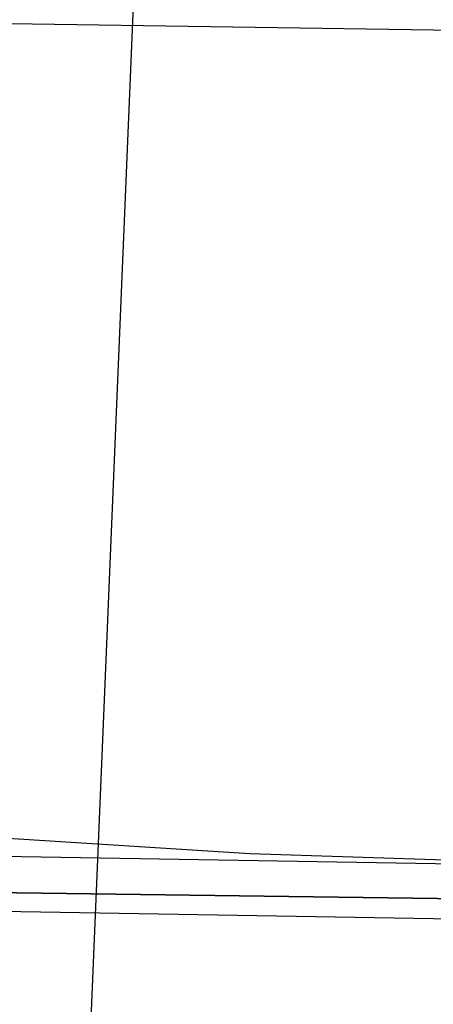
# Model space of a CAD drawing. Header units: feet. Extents: x -79 to 198, y -22 to 181.
# Tile 123 of 256: x 60.234 to 60.533, y 15.909 to 16.621. Entities that reach past the tile are written whole.
import ezdxf

# ---------------------------------------------------------------- set-up
doc = ezdxf.new("R2010")
doc.units = ezdxf.units.FT
doc.layers.add('A-AREA-UNIDAD', color=30, linetype='CONTINUOUS')
doc.layers.add('A-LINEA', color=7, linetype='CONTINUOUS')

msp = doc.modelspace()

# ---------------------------------------------------------------- linework, layer by layer
at = {"layer": 'A-AREA-UNIDAD'}
msp.add_lwpolyline([(65.52, 41.7244), (62.048, 27.1644), (62.112, 25.8844), (61.792, 24.6756), (61.792, 23.9289), (61.248, 23.7689), (59.648, 17.0489), (59.76, 16.7644), (60.32, 16.7289), (59.968, 8.32), (67.168, 8.1956), (73.52, 8.6044), (80.832, 9.6), (80.88, 9.8489), (83.44, 9.76), (88.512, 10.9689), (92.4, 12.16), (92.448, 12.48), (96.72, 13.92), (100.8, 15.5556), (101.952, 15.68), (108.672, 18.9689), (114.32, 22.2756)], dxfattribs=at)
at = {"layer": 'A-LINEA'}
msp.add_line((63.9333, 16.5644), (60.2267, 16.6178), dxfattribs=at)
msp.add_line((63.9333, 16.5644), (60.2267, 16.6178), dxfattribs=at)
for points in [[(26.7067, 23.3511), (28.04, 21.6178), (31.0267, 20.8311), (34.0133, 20.0978), (37.0133, 19.4044), (40.0267, 18.7778), (43.0533, 18.2044), (46.0933, 17.6844), (49.1467, 17.2178), (52.2, 16.8044), (55.2533, 16.4444), (58.32, 16.1511), (60.4, 16.0178), (62.48, 15.9511), (64.5467, 15.9244), (66.6267, 15.9511), (68.7067, 16.0178), (70.7867, 16.1511), (72.8533, 16.3244), (74.92, 16.5511), (76.9867, 16.8178), (79.04, 17.1511), (81.08, 17.5244), (83.12, 17.9378)], [(26.7067, 23.3511), (28.04, 21.6178), (31.0267, 20.8311), (34.0133, 20.0978), (37.0133, 19.4044), (40.0267, 18.7778), (43.0533, 18.2044), (46.0933, 17.6844), (49.1467, 17.2178), (52.2, 16.8044), (55.2533, 16.4444), (58.32, 16.1511), (60.4, 16.0178), (62.48, 15.9511), (64.5467, 15.9244), (66.6267, 15.9511), (68.7067, 16.0178), (70.7867, 16.1511), (72.8533, 16.3244), (74.92, 16.5511), (76.9867, 16.8178), (79.04, 17.1511), (81.08, 17.5244), (83.12, 17.9378)], [(64.0533, 15.9378), (60.1067, 15.9911), (60.1067, 16.0044), (60.1067, 16.0178), (64.0533, 15.9511), (64.0533, 15.9378)], [(64.0533, 15.9378), (60.1067, 15.9911), (60.1067, 16.0044), (60.1067, 16.0178), (64.0533, 15.9511), (64.0533, 15.9378)], [(64.04, 15.9111), (60.1067, 15.9778), (60.1067, 15.9911), (64.0533, 15.9378), (64.0533, 15.9244), (64.0533, 15.9111), (64.04, 15.9111)], [(64.04, 15.9111), (60.1067, 15.9778), (60.1067, 15.9911), (64.0533, 15.9378), (64.0533, 15.9244), (64.0533, 15.9111), (64.04, 15.9111)]]:
    msp.add_lwpolyline(points, dxfattribs=at)

doc.saveas('drawing.dxf')
